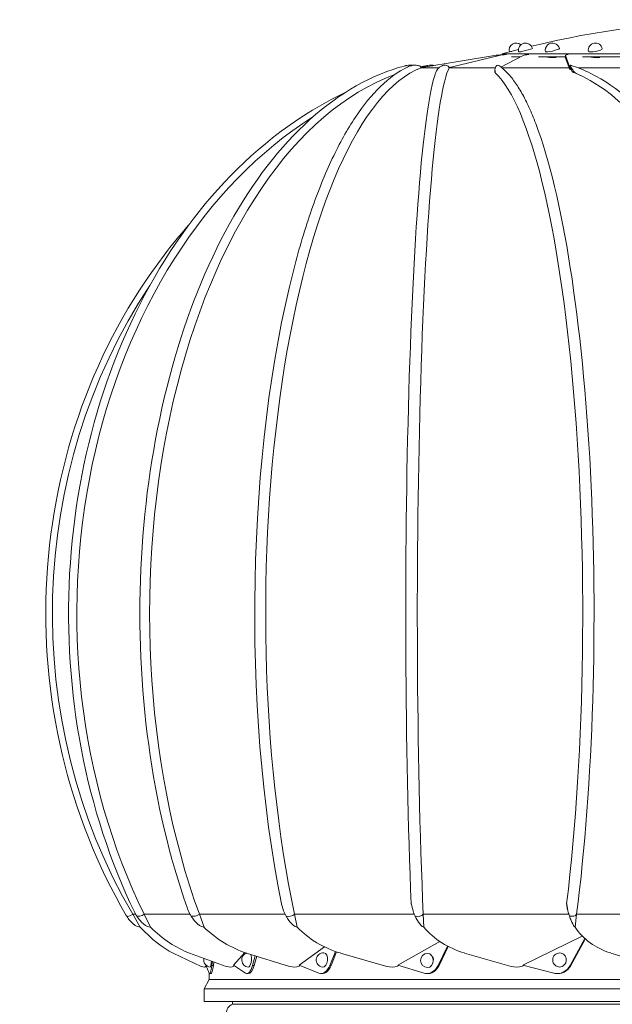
# Model space of a CAD drawing. Header units: millimetres. Extents: x -8040 to 8760, y -10081 to -7111.
# Tile 19 of 22: x 5977 to 6005, y -7702 to -7656. Entities that reach past the tile are written whole.
import ezdxf

# ---------------------------------------------------------------- set-up
doc = ezdxf.new("R2010")
doc.units = ezdxf.units.MM
doc.layers.add('PG_WYPOSAŻENIE', color=1, linetype='Continuous', lineweight=18)

# ---------------------------------------------------------------- blocks, each defined once
blk = doc.blocks.new('Darco')
at = {"extrusion": (0, 1, 0)}
for p, q in [((210.203, -854.527), (192.203, -854.527)), ((209.692, -854.39), (209.977, -854.465)), ((209.904, -854.446), (209.904, -854.446)), ((210.194, -854.56), (210.203, -854.527)), ((207.664, -854.624), (206.405, -854.624)), ((207.061, -854.624), (207.059, -854.632)), ((207.366, -854.624), (207.364, -854.633)), ((208.205, -854.627), (208.06, -855.017)), ((208.061, -854.959), (208.203, -854.578)), ((208.206, -854.625), (208.203, -854.575)), ((208.203, -854.578), (208.205, -854.627)), ((209.056, -854.624), (208.206, -854.624)), ((208.41, -854.624), (208.409, -854.627)), ((208.718, -854.624), (208.714, -854.639)), ((210.246, -854.943), (209.536, -854.578)), ((209.912, -854.624), (209.626, -854.624)), ((211.877, -854.959), (210.302, -854.578)), ((212.748, -854.959), (210.448, -854.578)), ((207.8, -854.968), (205.49, -854.968)), ((208.036, -854.951), (208.034, -854.901)), ((210.214, -854.968), (208.079, -854.968)), ((211.881, -854.968), (210.424, -854.968)), ((210.435, -855.099), (210.433, -855.029)), ((211.881, -854.968), (211.877, -854.959)), ((212.77, -854.968), (212.212, -854.968)), ((212.758, -854.949), (212.406, -854.903)), ((212.77, -854.968), (212.748, -854.959)), ((207.845, -881.78), (202.741, -881.78)), ((207.897, -882.187), (207.845, -881.78)), ((208.095, -881.767), (208.086, -881.798)), ((212.707, -881.78), (208.091, -881.78)), ((212.689, -882.187), (212.707, -881.78)), ((216.784, -881.78), (212.988, -881.78)), ((216.699, -882.187), (216.784, -881.78)), ((219.8, -881.78), (217.082, -881.78)), ((219.652, -882.187), (219.8, -881.78)), ((221.549, -881.78), (220.093, -881.78)), ((221.349, -882.187), (221.549, -881.78)), ((221.673, -882.187), (221.911, -881.78)), ((221.911, -881.78), (221.818, -881.78)), ((208.053, -883.401), (207.589, -882.546)), ((207.59, -882.588), (208.033, -883.405)), ((207.666, -882.473), (209.548, -883.395)), ((211.912, -882.802), (212.205, -883.405)), ((212.236, -883.401), (211.938, -882.788)), ((212.182, -882.642), (213.514, -883.395)), ((215.839, -882.811), (216.641, -883.395)), ((205.387, -883.431), (206.763, -883.007)), ((209.922, -883.431), (211.395, -883.007)), ((213.863, -883.431), (215.332, -883.007)), ((215.455, -882.968), (215.628, -883.405)), ((215.668, -883.401), (215.491, -882.956)), ((216.941, -883.431), (218.306, -883.007)), ((217.984, -883.107), (218.067, -883.405)), ((218.114, -883.401), (218.027, -883.093)), ((218.358, -882.99), (218.716, -883.395)), ((218.946, -883.431), (220.115, -883.007)), ((219.743, -883.431), (220.635, -883.007)), ((208.033, -883.405), (208.053, -883.401)), ((209.548, -883.395), (208.566, -883.645)), ((209.523, -883.402), (209.559, -883.42)), ((209.559, -883.42), (209.572, -883.424)), ((212.205, -883.405), (212.236, -883.401)), ((213.514, -883.395), (212.68, -883.645)), ((213.49, -883.403), (213.52, -883.42)), ((213.52, -883.42), (213.531, -883.424)), ((215.628, -883.405), (215.668, -883.401)), ((216.641, -883.395), (216.012, -883.645)), ((216.62, -883.404), (216.642, -883.42)), ((216.642, -883.42), (216.651, -883.424)), ((218.067, -883.405), (218.114, -883.401)), ((218.716, -883.395), (218.335, -883.645)), ((218.712, -883.42), (218.698, -883.407)), ((218.7, -883.406), (218.712, -883.42)), ((218.712, -883.42), (218.718, -883.424)), ((219.341, -883.288), (219.357, -883.405)), ((219.355, -883.385), (219.352, -883.385)), ((219.357, -883.405), (219.407, -883.401)), ((219.407, -883.401), (219.388, -883.271)), ((219.597, -883.395), (219.491, -883.645)), ((219.585, -883.424), (219.607, -883.44)), ((219.588, -883.42), (219.587, -883.419)), ((219.592, -883.424), (219.587, -883.42)), ((219.588, -883.418), (219.588, -883.42)), ((219.588, -883.42), (219.592, -883.424)), ((219.595, -883.387), (219.597, -883.395)), ((219.361, -883.844), (182.913, -883.844)), ((208.526, -883.653), (208.546, -883.649)), ((212.601, -883.659), (212.632, -883.655)), ((215.923, -883.661), (215.963, -883.657)), ((218.254, -883.661), (218.3, -883.657)), ((219.493, -883.844), (219.361, -883.844)), ((219.43, -883.661), (219.479, -883.657)), ((219.493, -883.844), (219.493, -883.638)), ((219.493, -883.844), (219.643, -884.144)), ((219.51, -884.144), (182.763, -884.144)), ((219.643, -884.144), (219.51, -884.144)), ((219.643, -884.144), (219.643, -884.544)), ((219.51, -884.544), (182.763, -884.544)), ((218.748, -884.632), (183.658, -884.632)), ((218.748, -884.544), (218.748, -884.632)), ((219.643, -884.544), (219.51, -884.544))]:
    blk.add_line(p, q, dxfattribs=at)
for centre, radius, start, end in [((202.175, -883.454), 30.02, 76.3134, 88.5136), ((207.253, -854.408), 0.225, 349.5396, 169.5396), ((208.613, -854.408), 0.225, 347.2587, 167.2587), ((209.467, -854.408), 0.225, 345.8451, 165.8451), ((209.759, -854.408), 0.225, 345.3669, 130.3772), ((202.175, -883.454), 30.02, 74.4882, 75.0806), ((208.379, -883.228), 0.225, 281.4489, 101.4489), ((212.567, -883.243), 0.225, 270.2603, 90.2603), ((215.873, -883.228), 0.225, 275.7005, 95.7005), ((218.234, -883.228), 0.225, 274.9223, 74.8047), ((219.436, -883.228), 0.225, 274.6056, 13.8033), ((218.648, -884.915), 0.3, 289.4712, 70.5288)]:
    blk.add_arc(centre, radius, start, end)
for centre, major_axis, ratio, start_param, end_param in [((207.253, -854.408), (0.221, -0.041), 0.178635, 3.141593, 6.283185), ((207.704, -854.602), (0.499, 0.027), 0.109348, 6.235661, 6.901607), ((208.613, -854.408), (0.219, -0.05), 0.126314, 3.141593, 6.283185), ((209.467, -854.408), (0.218, -0.055), 0.065385, 3.141593, 6.283185), ((209.048, -854.602), (0.5, 0.012), 0.119548, 0.215816, 0.881762), ((209.858, -854.602), (0.5, -0.004), 0.121601, 0.479542, 1.145488), ((210.079, -854.602), (0.5, -0.02), 0.115368, 0.743134, 1.336032), ((207.254, -854.627), (-0.16, -0.009), 0.109348, 0.433743, 2.826662), ((207.706, -854.652), (0.499, 0.027), 0.109348, 6.235661, 6.283185), ((208.614, -854.627), (-0.16, -0.004), 0.119548, 0.697083, 3.090001), ((209.297, -872.254), (0, -17.416), 0.441506, 3.326566, 5.268273), ((211.036, -872.254), (0, -17.416), 0.194234, 3.326566, 5.268273), ((209.255, -872.254), (0, -17.396), 0.441506, 3.307238, 3.355418), ((209, -872.254), (0, -17.366), 0.441506, 3.264591, 3.271016), ((208.046, -855.09), (0.005, -0.206), 0.110731, 2.253109, 2.539425), ((208.995, -872.254), (0.834, -17.366), 0.051431, 3.261297, 3.262122), ((212.086, -855.09), (-0.205, 0.138), 0.747692, 6.043205, 6.329521), ((212.063, -855.047), (-0.176, -0.095), 0.990364, 5.08635, 5.372665), ((211.74, -872.254), (0, -17.416), 0.066274, 0.992028, 3.01942), ((212.106, -872.254), (0, -17.416), 0.066274, 1.014912, 2.95662), ((213.052, -855.09), (-0.333, 0.077), 0.575156, 5.694121, 5.980437), ((212.94, -855.047), (-0.071, -0.187), 0.939593, 4.358331, 4.644646), ((212.086, -872.254), (0, -17.416), 0.322266, 0.992028, 3.01942), ((211.69, -872.254), (0, -17.416), 0.556296, 0.992028, 2.942123), ((210.677, -872.254), (0, -17.416), 0.194234, 3.612491, 5.291157), ((210.579, -872.254), (0, -17.416), 0.752415, 0.992028, 2.697958), ((212.433, -872.254), (0, -17.416), 0.322266, 1.014912, 2.246898), ((208.829, -872.254), (0, -17.416), 0.897258, 0.992028, 2.210052), ((208.038, -881.736), (-0.198, -0.025), 0.536576, 0.179259, 1.681329), ((212.885, -881.736), (-0.2, 0.009), 0.54579, 0.490693, 1.992763), ((216.936, -881.736), (-0.196, 0.041), 0.517811, 0.797749, 2.299819), ((219.915, -881.736), (-0.188, 0.068), 0.454543, 1.086062, 2.588133), ((221.619, -881.736), (-0.179, 0.088), 0.360299, 1.349873, 2.851944), ((221.932, -881.736), (-0.173, 0.101), 0.241501, 1.591571, 3.093641), ((205.706, -881.03), (2.396, -0.712), 0.821194, 5.394569, 6.044859), ((210.66, -881.03), (2.487, 0.252), 0.835297, 4.926418, 5.576708), ((214.97, -881.03), (2.242, 1.106), 0.792475, 4.490554, 5.140843), ((218.342, -881.03), (1.904, 1.621), 0.695648, 4.161532, 4.811821), ((220.545, -881.03), (-1.639, -1.888), 0.551413, 0.781455, 1.431745), ((221.431, -881.03), (-1.472, -2.021), 0.369601, 0.597788, 1.248078), ((208.379, -883.228), (0.045, -0.221), 0.915746, 3.141593, 6.283185), ((212.511, -883.228), (0.02, -0.159), 0.782629, 4.181552, 4.775912), ((212.567, -883.243), (0.001, -0.225), 0.79351, 3.141593, 6.283185), ((212.511, -883.228), (0.02, -0.159), 0.782629, 3.702805, 4.181552), ((215.873, -883.228), (0.022, -0.224), 0.596177, 3.141593, 6.283185), ((218.234, -883.228), (0.019, -0.224), 0.369097, 3.756033, 6.283185), ((208.427, -883.163), (-0.099, 0.49), 0.915746, 1.893698, 3.141593), ((208.447, -883.159), (-0.099, 0.49), 0.915746, 1.893698, 3.18609), ((209.775, -883.036), (0.497, 0.05), 0.835297, 4.207581, 4.926418), ((212.537, -883.163), (-0.064, 0.496), 0.782629, 1.976322, 3.141593), ((212.568, -883.159), (-0.064, 0.496), 0.782629, 1.976322, 3.268714), ((213.79, -883.036), (-0.448, -0.221), 0.792475, 0.630124, 1.348961), ((215.874, -883.163), (-0.05, 0.498), 0.596177, 2.017633, 3.141593), ((215.914, -883.159), (-0.05, 0.498), 0.596177, 2.017633, 3.310025), ((216.948, -883.036), (-0.381, -0.324), 0.695648, 0.301102, 1.019939), ((218.211, -883.163), (-0.043, 0.498), 0.369097, 2.045298, 3.141593), ((218.257, -883.159), (-0.043, 0.498), 0.369097, 2.045298, 3.33769), ((219.032, -883.036), (-0.328, -0.378), 0.551413, 0.062617, 0.781455), ((219.389, -883.163), (-0.04, 0.498), 0.116863, 2.067661, 3.141593), ((219.439, -883.159), (-0.04, 0.498), 0.116863, 2.067661, 3.360053), ((219.436, -883.228), (0.018, -0.224), 0.116863, 4.855942, 6.283185), ((219.902, -883.036), (-0.294, -0.404), 0.369601, 6.162136, 6.880973)]:
    blk.add_ellipse(centre, major_axis=major_axis, ratio=ratio, start_param=start_param, end_param=end_param)
for points in [[(209.894, -854.443), (209.894, -854.443), (209.894, -854.443), (209.894, -854.443)], [(212.628, -854.905), (212.622, -854.903), (212.617, -854.902), (212.611, -854.901)], [(212.776, -854.934), (212.727, -854.924), (212.678, -854.914), (212.628, -854.905)], [(213.203, -854.943), (213.166, -854.925), (213.129, -854.911), (213.09, -854.901)], [(213.315, -854.914), (213.297, -854.909), (213.279, -854.905), (213.261, -854.901)], [(208.141, -881.592), (208.13, -881.638), (208.115, -881.701), (208.095, -881.767)], [(208.163, -881.444), (208.158, -881.495), (208.15, -881.544), (208.141, -881.592)], [(222.103, -881.839), (222.107, -881.832), (222.112, -881.825), (222.116, -881.818)], [(212.422, -883.109), (212.423, -883.108), (212.424, -883.107), (212.425, -883.106)]]:
    blk.add_open_spline(points, degree=3)
for points, knots in [([(202.533, -881.792), (202.08, -880.222), (201.74, -878.488), (201.321, -874.871), (201.241, -872.989), (201.348, -869.263), (201.534, -867.42), (202.156, -863.957), (202.591, -862.338), (203.67, -859.483), (204.313, -858.248), (205.754, -856.29), (206.552, -855.567), (207.607, -855.039), (207.823, -854.952), (208.041, -854.885)], [4.133621, 4.133621, 4.133621, 4.133621, 4.455737, 4.455737, 4.777191, 4.777191, 5.09851, 5.09851, 5.420157, 5.420157, 5.742716, 5.742716, 6.066074, 6.066074, 6.147932, 6.147932, 6.147932, 6.147932]), ([(207.882, -855.135), (207.916, -855.109), (207.946, -855.071), (208.011, -854.972), (208.028, -854.924), (208.034, -854.901)], [-0.6698547, -0.6698547, -0.6698547, -0.6698547, -0.4074607, -0.4074607, 0, 0, 0, 0]), ([(207.989, -855.096), (207.981, -855.098), (207.973, -855.101), (207.941, -855.112), (207.914, -855.122), (207.882, -855.135)], [2.7787947, 2.7787947, 2.7787947, 2.7787947, 2.8727518, 2.8727518, 3.108772, 3.108772, 3.108772, 3.108772]), ([(208.036, -854.951), (208.032, -854.973), (208.016, -855.019), (207.997, -855.072), (207.993, -855.084), (207.989, -855.096)], [-1.2266889, -1.2266889, -1.2266889, -1.2266889, -0.8794646, -0.8794646, -0.7792451, -0.7792451, -0.7792451, -0.7792451]), ([(208.034, -854.901), (208.034, -854.899), (208.035, -854.897), (208.035, -854.895), (208.039, -854.885), (208.043, -854.882), (208.049, -854.895), (208.052, -854.904), (208.055, -854.92)], [-0.0437641, -0.0437641, -0.0437641, -0.0437641, 0, 0, 0, 0.2340576, 0.2340576, 0.3668933, 0.3668933, 0.3668933, 0.3668933]), ([(208.06, -855.019), (208.059, -855.016), (208.059, -855.012), (208.057, -854.992), (208.055, -854.978), (208.051, -854.954), (208.049, -854.945), (208.044, -854.935), (208.04, -854.937), (208.038, -854.944), (208.038, -854.946), (208.037, -854.949), (208.036, -854.951)], [-0.3752904, -0.3752904, -0.3752904, -0.3752904, -0.3639702, -0.3639702, -0.2942737, -0.2942737, -0.1759743, -0.1759743, 0, 0, 0, 0.0435466, 0.0435466, 0.0435466, 0.0435466]), ([(209.142, -856.733), (209.212, -856.55), (209.283, -856.379), (209.429, -856.06), (209.503, -855.912), (209.655, -855.641), (209.732, -855.518), (209.891, -855.297), (209.972, -855.198), (210.14, -855.026), (210.226, -854.953), (210.316, -854.893)], [5.8122868, 5.8122868, 5.8122868, 5.8122868, 5.8808612, 5.8808612, 5.9494356, 5.9494356, 6.01801, 6.01801, 6.0865845, 6.0865845, 6.1551589, 6.1551589, 6.1551589, 6.1551589]), ([(210.384, -854.901), (210.381, -854.899), (210.377, -854.897), (210.374, -854.895), (210.357, -854.885), (210.337, -854.882), (210.319, -854.891), (210.318, -854.892), (210.316, -854.893)], [-0.0437641, -0.0437641, -0.0437641, -0.0437641, 0, 0, 0, 0.2340576, 0.2340576, 0.2568692, 0.2568692, 0.2568692, 0.2568692]), ([(210.414, -855.135), (210.426, -855.109), (210.434, -855.071), (210.433, -854.972), (210.413, -854.924), (210.384, -854.901)], [-0.6698547, -0.6698547, -0.6698547, -0.6698547, -0.4074607, -0.4074607, 0, 0, 0, 0]), ([(210.435, -855.099), (210.435, -855.101), (210.435, -855.102), (210.433, -855.112), (210.426, -855.122), (210.414, -855.135)], [2.8237129, 2.8237129, 2.8237129, 2.8237129, 2.8727518, 2.8727518, 3.108772, 3.108772, 3.108772, 3.108772]), ([(212.108, -854.901), (212.102, -854.899), (212.095, -854.897), (212.088, -854.895), (212.052, -854.885), (212.009, -854.882), (211.954, -854.895), (211.931, -854.904), (211.911, -854.92)], [-0.0437641, -0.0437641, -0.0437641, -0.0437641, 0, 0, 0, 0.2340576, 0.2340576, 0.3668933, 0.3668933, 0.3668933, 0.3668933]), ([(212.319, -855.135), (212.309, -855.109), (212.292, -855.071), (212.226, -854.972), (212.171, -854.924), (212.108, -854.901)], [-0.6698547, -0.6698547, -0.6698547, -0.6698547, -0.4074607, -0.4074607, 0, 0, 0, 0]), ([(212.611, -854.901), (212.597, -854.899), (212.583, -854.897), (212.569, -854.895), (212.495, -854.885), (212.406, -854.882), (212.332, -854.89), (212.332, -854.89), (212.332, -854.89)], [-0.0437641, -0.0437641, -0.0437641, -0.0437641, 0, 0, 0, 0.2340576, 0.2340576, 0.2343843, 0.2343843, 0.2343843, 0.2343843]), ([(213.09, -854.901), (213.08, -854.899), (213.07, -854.897), (213.06, -854.895), (213.008, -854.885), (212.944, -854.882), (212.863, -854.895), (212.829, -854.904), (212.8, -854.92)], [-0.0437641, -0.0437641, -0.0437641, -0.0437641, 0, 0, 0, 0.2340576, 0.2340576, 0.3668933, 0.3668933, 0.3668933, 0.3668933]), ([(213.261, -854.901), (213.249, -854.899), (213.236, -854.897), (213.224, -854.895), (213.162, -854.885), (213.088, -854.882), (213.025, -854.889)], [-0.0437641, -0.0437641, -0.0437641, -0.0437641, 0, 0, 0, 0.2224738, 0.2224738, 0.2224738, 0.2224738]), ([(216.811, -861.356), (216.637, -860.683), (216.447, -860.05), (216.038, -858.876), (215.819, -858.335), (215.356, -857.355), (215.112, -856.917), (214.603, -856.153), (214.337, -855.826), (213.785, -855.293), (213.499, -855.085), (213.203, -854.943)], [5.3884907, 5.3884907, 5.3884907, 5.3884907, 5.5366288, 5.5366288, 5.6847669, 5.6847669, 5.832905, 5.832905, 5.9810431, 5.9810431, 6.1291812, 6.1291812, 6.1291812, 6.1291812]), ([(220.188, -881.567), (220.745, -879.979), (221.158, -878.233), (221.654, -874.597), (221.738, -872.71), (221.57, -868.983), (221.319, -867.144), (220.503, -863.698), (219.94, -862.092), (218.554, -859.274), (217.732, -858.063), (215.908, -856.165), (214.906, -855.476), (213.681, -855.021), (213.498, -854.963), (213.315, -854.914)], [4.149795, 4.149795, 4.149795, 4.149795, 4.471667, 4.471667, 4.79317, 4.79317, 5.114595, 5.114595, 5.436255, 5.436255, 5.75832, 5.75832, 6.079563, 6.079563, 6.135295, 6.135295, 6.135295, 6.135295]), ([(221.859, -881.701), (222.621, -880.122), (223.189, -878.382), (223.884, -874.753), (224.011, -872.865), (223.808, -869.13), (223.48, -867.284), (222.4, -863.823), (221.648, -862.207), (219.798, -859.371), (218.7, -858.15), (216.752, -856.614), (215.98, -856.131), (215.18, -855.75)], [4.142055, 4.142055, 4.142055, 4.142055, 4.463112, 4.463112, 4.7843, 4.7843, 5.105496, 5.105496, 5.426656, 5.426656, 5.747518, 5.747518, 5.939611, 5.939611, 5.939611, 5.939611]), ([(222.116, -881.818), (223.033, -880.249), (223.722, -878.516), (224.576, -874.896), (224.74, -873.009), (224.527, -869.273), (224.149, -867.424), (222.89, -863.952), (222.008, -862.33), (220.673, -860.58), (220.417, -860.268), (220.151, -859.967)], [4.134981, 4.134981, 4.134981, 4.134981, 4.455352, 4.455352, 4.775941, 4.775941, 5.096576, 5.096576, 5.417101, 5.417101, 5.489384, 5.489384, 5.489384, 5.489384]), ([(208.073, -881.839), (208.082, -881.811), (208.091, -881.782), (208.129, -881.644), (208.148, -881.539), (208.161, -881.458), (208.162, -881.451), (208.163, -881.444)], [-1.7988048, -1.7988048, -1.7988048, -1.7988048, -1.6639224, -1.6639224, -1.1874308, -1.1874308, -1.1471192, -1.1471192, -1.1471192, -1.1471192]), ([(212.963, -881.839), (212.975, -881.811), (212.988, -881.782), (213.04, -881.644), (213.067, -881.539), (213.084, -881.458), (213.085, -881.451), (213.087, -881.444)], [-1.7988048, -1.7988048, -1.7988048, -1.7988048, -1.6639224, -1.6639224, -1.1874308, -1.1874308, -1.1471192, -1.1471192, -1.1471192, -1.1471192]), ([(217.051, -881.839), (217.066, -881.811), (217.081, -881.782), (217.145, -881.644), (217.178, -881.539), (217.197, -881.458), (217.199, -881.451), (217.2, -881.444)], [-1.7988048, -1.7988048, -1.7988048, -1.7988048, -1.6639224, -1.6639224, -1.1874308, -1.1874308, -1.1471192, -1.1471192, -1.1471192, -1.1471192]), ([(220.059, -881.839), (220.076, -881.811), (220.093, -881.782), (220.142, -881.687), (220.168, -881.623), (220.188, -881.567)], [-1.7988048, -1.7988048, -1.7988048, -1.7988048, -1.6639224, -1.6639224, -1.3779678, -1.3779678, -1.3779678, -1.3779678]), ([(207.897, -882.187), (207.902, -882.187), (207.911, -882.178), (207.95, -882.13), (207.991, -882.052), (208.039, -881.937), (208.057, -881.89), (208.073, -881.839)], [0.0831173, 0.0831173, 0.0831173, 0.0831173, 0.1770313, 0.1770313, 0.4676164, 0.4676164, 0.6311726, 0.6311726, 0.6311726, 0.6311726]), ([(212.689, -882.187), (212.702, -882.187), (212.72, -882.178), (212.787, -882.13), (212.847, -882.052), (212.915, -881.937), (212.94, -881.89), (212.963, -881.839)], [0.0831173, 0.0831173, 0.0831173, 0.0831173, 0.1770313, 0.1770313, 0.4676164, 0.4676164, 0.6311726, 0.6311726, 0.6311726, 0.6311726]), ([(216.699, -882.187), (216.719, -882.187), (216.745, -882.178), (216.834, -882.13), (216.908, -882.052), (216.993, -881.937), (217.023, -881.89), (217.051, -881.839)], [0.0831173, 0.0831173, 0.0831173, 0.0831173, 0.1770313, 0.1770313, 0.4676164, 0.4676164, 0.6311726, 0.6311726, 0.6311726, 0.6311726]), ([(219.652, -882.187), (219.679, -882.187), (219.71, -882.178), (219.816, -882.13), (219.9, -882.052), (219.994, -881.937), (220.028, -881.89), (220.059, -881.839)], [0.0831173, 0.0831173, 0.0831173, 0.0831173, 0.1770313, 0.1770313, 0.4676164, 0.4676164, 0.6311726, 0.6311726, 0.6311726, 0.6311726]), ([(221.349, -882.187), (221.379, -882.187), (221.414, -882.178), (221.53, -882.13), (221.617, -882.052), (221.715, -881.937), (221.75, -881.89), (221.782, -881.839)], [0.0831173, 0.0831173, 0.0831173, 0.0831173, 0.1770313, 0.1770313, 0.4676164, 0.4676164, 0.6311726, 0.6311726, 0.6311726, 0.6311726]), ([(221.673, -882.187), (221.705, -882.187), (221.74, -882.178), (221.859, -882.13), (221.943, -882.052), (222.039, -881.937), (222.072, -881.89), (222.103, -881.839)], [0.0831173, 0.0831173, 0.0831173, 0.0831173, 0.1770313, 0.1770313, 0.4676164, 0.4676164, 0.6311726, 0.6311726, 0.6311726, 0.6311726]), ([(221.782, -881.839), (221.8, -881.811), (221.817, -881.782), (221.842, -881.735), (221.851, -881.717), (221.859, -881.701)], [-1.7988048, -1.7988048, -1.7988048, -1.7988048, -1.6639224, -1.6639224, -1.5882938, -1.5882938, -1.5882938, -1.5882938]), ([(219.357, -883.4), (219.356, -883.398), (219.355, -883.395), (219.352, -883.386), (219.35, -883.379), (219.349, -883.37)], [0.27527451, 0.27527451, 0.27527451, 0.27527451, 0.30135101, 0.30135101, 0.34228444, 0.34228444, 0.34228444, 0.34228444])]:
    blk.add_open_spline(points, degree=3, knots=knots)

msp = doc.modelspace()

# ---------------------------------------------------------------- block references
at = {"layer": 'PG_WYPOSAŻENIE', "color": 18, "true_color": 0x000000, "xscale": -1.5, "yscale": 1.5, "zscale": 1.5}
msp.add_blockref('Darco', (6315.353, -6375.405), dxfattribs=at)

doc.saveas('drawing.dxf')
